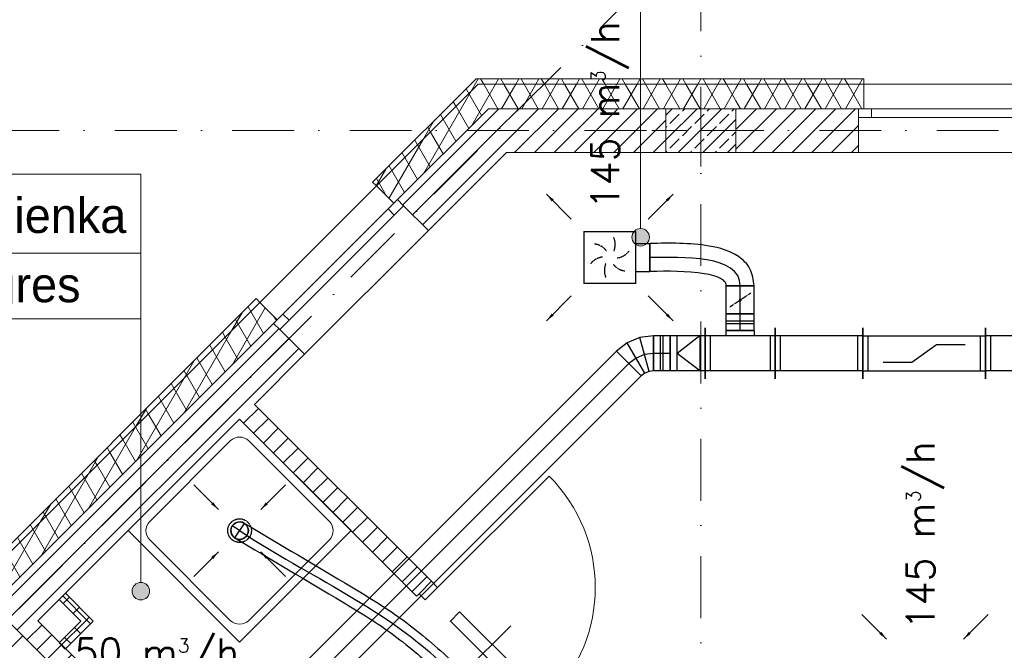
# Model space of a CAD drawing. Header units: millimetres. Extents: x -4612887 to -4536833, y -5457376 to -5415716.
# Tile 120 of 144: x -4590965 to -4585343, y -5423883 to -5420280. Entities that reach past the tile are written whole.
import ezdxf

# ---------------------------------------------------------------- set-up
doc = ezdxf.new("R2010")
doc.units = ezdxf.units.MM
doc.header["$MEASUREMENT"] = 0
doc.linetypes.add('DASHED', pattern=[0.75, 0.5, -0.25])
doc.linetypes.add('Kropki i Kreski', pattern=[670.277762, 352.777767, -176.388884, 0, -141.111112])
doc.layers.get('0').update_dxf_attribs({"color": 8, "lineweight": 18})
for name, color, linetype, lineweight in [('FLUID-N3', 7, 'Continuous', 30), ('FLUID-N3-160-ARRGR', 7, 'Continuous', 25), ('FLUID-W3-160-ARRGR', 7, 'Continuous', 25), ('FLUID-WT2', 7, 'Continuous', 30), ('FLUID-WT2-160-ARRGR', 7, 'Continuous', 25), ('is_wnt_kratki_kontaktowe', 160, 'Continuous', 35), ('Linia', 8, 'Continuous', 18), ('Osie', 8, 'Continuous', 18), ('Slupy', 8, 'Continuous', 18), ('Strefy', 8, 'Continuous', 18), ('TECHNOLOGIA', 8, 'Continuous', 18), ('Ściany', 8, 'Continuous', 18), ('Ściany obudowa', 8, 'Continuous', 18), ('Ściany wewnętrzne', 7, 'Continuous', 18), ('Ściany zewnętrzne', 255, 'Continuous', 18)]:
    doc.layers.add(name, color=color, linetype=linetype, lineweight=lineweight)
doc.layers.add('FLUID-N3-SYM', color=7, linetype='Continuous')
doc.layers.add('FLUID-WT2-SYM', color=7, linetype='Continuous')
doc.styles.add('FDBES', font='simplex.shx')
doc.styles.add('GENERATED_STYLE_3', font='txt')
doc.linetypes.add('ZIGZAG', pattern='A,0.0001,-0.2,[131,ltypeshp.shx,S=0.2,R=0,X=-0.2,Y=0],-0.4,[131,ltypeshp.shx,S=0.2,R=180,X=0.2,Y=0],-0.2', length=0.8001)
doc.dimstyles.new('FDBES', dxfattribs={"dimscale": 50, "dimtxt": 4, "dimasz": 2.5, "dimexe": 0.8, "dimexo": 2, "dimgap": 1, "dimtad": 1, "dimdsep": 46, "dimtxsty": 'FDBES', "dimcen": 2.5, "dimclrd": 4, "dimclre": 5, "dimadec": 0, "dimazin": 0, "dimtfac": 1, "dimtmove": 0, "dimatfit": 3, "dimfxl": 1, "dimarcsym": 0})
pattern_1 = [(60, (-4559356.9, -5416807.61), (-86.60254, 50), []), (120, (-4559356.9, -5416807.61), (86.60254, 50), [])]
pattern_2 = [(45, (-4559356.9, -5416807.61), (-56.56854, 56.56854), [])]
pattern_3 = [(45, (-4559356.9, -5416807.61), (-56.56854, 56.56854), []), (135, (-4559356.9, -5416807.61), (56.56854, 56.56854), [])]

# ---------------------------------------------------------------- blocks, each defined once
blk = doc.blocks.new('*U723')
at = {"color": 7, "linetype": 'DASHED'}
blk.add_circle((0, 0), 67.5, dxfattribs=at)
at = {"color": 0, "linetype": 'ByBlock', "lineweight": -2}
blk.add_circle((0, 0), 50, dxfattribs=at)
blk = doc.blocks.new('*U213')
at = {"color": 0, "linetype": 'ByBlock', "lineweight": -2}
for p, q in [((-149, -149), (-149, 149)), ((149, 149), (-149, 149)), ((149, 149), (149, -149)), ((-149, -149), (149, -149)), ((-80, -149), (-80, -229)), ((80, -149), (80, -229))]:
    blk.add_line(p, q, dxfattribs=at)
at = {"color": 134, "linetype": 'Continuous', "lineweight": -2}
blk.add_line((80, -229), (-80, -229), dxfattribs=at)
at = {"color": 7, "linetype": 'DASHED'}
for centre, start, end in [((-101.8, 27.3), 8.1986, 51.8014), ((-27.3, 101.8), 308.1986, 351.8014), ((-74.5, -74.5), 68.1986, 111.8014), ((27.3, -101.8), 128.1986, 171.8014), ((101.8, -27.3), 188.1986, 231.8014), ((74.5, 74.5), 248.1986, 291.8014)]:
    blk.add_arc(centre, 105.4, start, end, dxfattribs=at)
blk = doc.blocks.new('*U247')
at = {"color": 134, "linetype": 'Continuous', "lineweight": -2}
for p, q in [((-750, -145), (-750, 145)), ((750, 145), (750, -145))]:
    blk.add_line(p, q, dxfattribs=at)
at = {"color": 0, "linetype": 'ByBlock', "lineweight": -2}
for p, q in [((-750, 100), (750, 100)), ((-750, -100), (750, -100))]:
    blk.add_line(p, q, dxfattribs=at)
at = {"color": 7, "linetype": 'Continuous'}
for p, q in [((-720, -100), (-720, 100)), ((720, 100), (720, -100))]:
    blk.add_line(p, q, dxfattribs=at)
blk = doc.blocks.new('*U248')
at = {"color": 134, "linetype": 'Continuous', "lineweight": -2}
for p, q in [((-250, -145), (-250, 145)), ((250, 145), (250, -145))]:
    blk.add_line(p, q, dxfattribs=at)
at = {"color": 0, "linetype": 'ByBlock', "lineweight": -2}
for p, q in [((-250, 100), (250, 100)), ((-250, -100), (250, -100))]:
    blk.add_line(p, q, dxfattribs=at)
at = {"color": 7, "linetype": 'Continuous'}
for p, q in [((-220, -100), (-220, 100)), ((220, 100), (220, -100))]:
    blk.add_line(p, q, dxfattribs=at)
blk = doc.blocks.new('*U249')
at = {"color": 134, "linetype": 'Continuous', "lineweight": -2}
for p, q in [((-350, -145), (-350, 145)), ((350, 145), (350, -145))]:
    blk.add_line(p, q, dxfattribs=at)
at = {"color": 0, "linetype": 'ByBlock', "lineweight": -2}
for p, q in [((-350, 100), (350, 100)), ((-350, -100), (350, -100))]:
    blk.add_line(p, q, dxfattribs=at)
at = {"color": 7, "linetype": 'Continuous'}
for p, q in [((-320, -100), (-320, 100)), ((320, 100), (320, -100)), ((-70, -50), (70, 50)), ((70, 50), (233.3, 50)), ((-233.3, -50), (-70, -50))]:
    blk.add_line(p, q, dxfattribs=at)
blk = doc.blocks.new('*U250')
at = {"color": 134, "linetype": 'Continuous', "lineweight": -2}
for p, q in [((-200, -145), (-200, 145)), ((200, 145), (200, -145)), ((80, -130), (-80, -130))]:
    blk.add_line(p, q, dxfattribs=at)
at = {"color": 0, "linetype": 'ByBlock', "lineweight": -2}
for p, q in [((-200, 100), (200, 100)), ((-200, -100), (200, -100)), ((-80, -130), (-80, -100)), ((80, -100), (80, -130))]:
    blk.add_line(p, q, dxfattribs=at)
at = {"color": 7, "linetype": 'Continuous'}
for p, q in [((-170, -100), (-170, 100)), ((170, 100), (170, -100))]:
    blk.add_line(p, q, dxfattribs=at)
blk = doc.blocks.new('*U251')
at = {"color": 134, "linetype": 'Continuous', "lineweight": -2}
for p, q in [((-80, -80), (-80, 80)), ((80, 80), (80, -80))]:
    blk.add_line(p, q, dxfattribs=at)
at = {"color": 0, "linetype": 'ByBlock', "lineweight": -2}
for p, q in [((-80, 80), (80, 80)), ((-80, -80), (80, -80))]:
    blk.add_line(p, q, dxfattribs=at)
at = {"color": 7, "linetype": 'DASHED'}
blk.add_line((-40, 60), (40, -60), dxfattribs=at)
at = {"color": 7, "linetype": 'Continuous'}
blk.add_lwpolyline([(-4, 0, 8, 8, 1), (4, 0, 8, 8, 1)], format="xyseb", close=True, dxfattribs=at)
at = {"layer": 'FLUID-N3-SYM', "color": 7, "linetype": 'Continuous'}
blk.add_line((-80, 0), (80, 0), dxfattribs=at)
blk = doc.blocks.new('*U252')
at = {"color": 134, "linetype": 'Continuous', "lineweight": -2}
for p, q in [((-47.5, -80), (-47.5, 80)), ((47.5, 80), (47.5, -80))]:
    blk.add_line(p, q, dxfattribs=at)
at = {"color": 0, "linetype": 'ByBlock', "lineweight": -2}
for p, q in [((-47.5, 80), (47.5, 80)), ((-47.5, -80), (47.5, -80))]:
    blk.add_line(p, q, dxfattribs=at)
at = {"color": 7, "linetype": 'Continuous'}
for p, q in [((-7.5, 80), (-7.5, -80)), ((7.5, 80), (7.5, -80))]:
    blk.add_line(p, q, dxfattribs=at)
at = {"layer": 'FLUID-N3-SYM', "color": 7, "linetype": 'Continuous'}
blk.add_line((-47.5, 0), (47.5, 0), dxfattribs=at)
blk = doc.blocks.new('*U253')
at = {"color": 134, "linetype": 'Continuous', "lineweight": -2}
for p, q in [((0, -80), (0, 80)), ((596, -162.5), (436, -162.5))]:
    blk.add_line(p, q, dxfattribs=at)
at = {"color": 134, "linetype": 'ZIGZAG', "lineweight": -2, "ltscale": 50}
for points in [[(596, -162.5), (570.8, -64.2), (506.2, 4.8), (339, 65.2), (0, 80)], [(436, -162.5), (431.7, -143.3), (415.2, -126.9), (312.2, -92.5), (0, -80)]]:
    blk.add_spline(points, degree=3, dxfattribs=at)
at = {"layer": 'FLUID-N3-SYM', "color": 7, "linetype": 'Continuous', "start_tangent": (0, 1), "end_tangent": (-1, 0)}
blk.add_spline([(516, -162.5), (0, 0)], degree=3, dxfattribs=at)
blk = doc.blocks.new('*U254')
at = {"color": 134, "linetype": 'Continuous', "lineweight": -2}
for p, q in [((-100, -145), (-100, 145)), ((100, 100), (100, -100))]:
    blk.add_line(p, q, dxfattribs=at)
at = {"color": 0, "linetype": 'ByBlock', "lineweight": -2}
for p, q in [((-100, 100), (-70, 100)), ((-70, 100), (60, 100)), ((60, 100), (100, 100)), ((-100, -100), (-70, -100)), ((-70, -100), (60, -100)), ((60, -100), (100, -100))]:
    blk.add_line(p, q, dxfattribs=at)
at = {"color": 7, "linetype": 'Continuous'}
for p, q in [((-70, -100), (-70, 100)), ((-70, 100), (60, 0)), ((60, 100), (60, -100)), ((-70, -100), (60, 0))]:
    blk.add_line(p, q, dxfattribs=at)
blk = doc.blocks.new('*U255')
at = {"color": 134, "linetype": 'Continuous', "lineweight": -2}
for p, q in [((-114.6, -35.4), (26.8, 106.1)), ((114.6, -106.1), (-85.4, -106.1))]:
    blk.add_line(p, q, dxfattribs=at)
at = {"color": 0, "linetype": 'ByBlock', "lineweight": -2}
for p, q in [((74.5, 43.9), (26.8, 106.1)), ((104.4, -28.4), (74.5, 43.9)), ((-98.8, -56.1), (-114.6, -35.4)), ((-88.8, -80.2), (-98.8, -56.1)), ((114.6, -106.1), (104.4, -28.4)), ((-85.4, -106.1), (-88.8, -80.2))]:
    blk.add_line(p, q, dxfattribs=at)
at = {"color": 7, "linetype": 'Continuous'}
for p, q in [((-98.8, -56.1), (74.5, 43.9)), ((-88.8, -80.2), (104.4, -28.4))]:
    blk.add_line(p, q, dxfattribs=at)
at = {"layer": 'FLUID-N3-SYM', "color": 7, "linetype": 'Continuous'}
for p, q in [((-12.2, -6.1), (-43.9, 35.4)), ((7.8, -54.3), (-12.2, -6.1)), ((14.6, -106.1), (7.8, -54.3))]:
    blk.add_line(p, q, dxfattribs=at)
blk = doc.blocks.new('*U256')
at = {"color": 134, "linetype": 'Continuous', "lineweight": -2}
for p, q in [((-47.5, -100), (-47.5, 100)), ((47.5, 100), (47.5, -100))]:
    blk.add_line(p, q, dxfattribs=at)
at = {"color": 0, "linetype": 'ByBlock', "lineweight": -2}
for p, q in [((-47.5, 100), (47.5, 100)), ((-47.5, -100), (47.5, -100))]:
    blk.add_line(p, q, dxfattribs=at)
at = {"color": 7, "linetype": 'Continuous'}
for p, q in [((-7.5, 100), (-7.5, -100)), ((7.5, 100), (7.5, -100))]:
    blk.add_line(p, q, dxfattribs=at)
at = {"layer": 'FLUID-N3-SYM', "color": 7, "linetype": 'Continuous'}
blk.add_line((-47.5, 0), (47.5, 0), dxfattribs=at)
blk = doc.blocks.new('*U257')
at = {"color": 134, "linetype": 'Continuous', "lineweight": -2}
for p, q in [((-1800, -100), (-1800, 100)), ((1800, 100), (1800, -100))]:
    blk.add_line(p, q, dxfattribs=at)
at = {"color": 0, "linetype": 'ByBlock', "lineweight": -2}
for p, q in [((-1800, 100), (1800, 100)), ((-1800, -100), (1800, -100))]:
    blk.add_line(p, q, dxfattribs=at)
at = {"layer": 'FLUID-N3-SYM', "color": 7, "linetype": 'Continuous'}
blk.add_line((-1800, 0), (1800, 0), dxfattribs=at)
blk = doc.blocks.new('*U744')
at = {"color": 202, "linetype": 'Continuous', "lineweight": -2}
blk.add_line((35.4, 35.4), (-35.4, -35.4), dxfattribs=at)
at = {"color": 0, "lineweight": -2}
blk.add_arc((-1180.5, 783), 50, 56.4459, 236.4459, dxfattribs=at)
at = {"color": 7, "linetype": 'DASHED', "lineweight": -2}
blk.add_arc((-1180.5, 783), 50, 236.4459, 56.4459, dxfattribs=at)
at = {"color": 202, "linetype": 'ZIGZAG', "lineweight": -2, "ltscale": 50}
for points in [[(-1152.9, 824.6), (-542.3, 461.8), (-240.8, 267.1), (35.4, 35.4)], [(-1208.1, 741.3), (-593.4, 375.8), (-299.1, 185.9), (-35.4, -35.4)]]:
    blk.add_spline(points, degree=3, dxfattribs=at)
at = {"layer": 'FLUID-WT2-SYM', "color": 7, "linetype": 'Continuous'}
for p, q in [((-1180.5, 783), (-1222.2, 810.6)), ((-1208.1, 741.3), (-1152.9, 824.6))]:
    blk.add_line(p, q, dxfattribs=at)
at = {"layer": 'FLUID-WT2-SYM', "color": 7, "linetype": 'Continuous', "start_tangent": (0.833364, -0.552724), "end_tangent": (0.707107, -0.707107)}
blk.add_spline([(-1180.5, 783), (0, 0)], degree=3, dxfattribs=at)
blk = doc.blocks.new('Linia_6', base_point=(-4590273, -5421990.4))
at = {"layer": 'Linia', "linetype": 'Continuous'}
blk.add_hatch(color=256, dxfattribs=at).paths.add_polyline_path([(-4590223, -5423545.6), (-4590226.8, -5423526.4), (-4590237.6, -5423510.2), (-4590253.8, -5423499.4), (-4590273, -5423495.6), (-4590292.1, -5423499.4), (-4590308.3, -5423510.2), (-4590319.2, -5423526.4), (-4590323, -5423545.6), (-4590319.2, -5423564.7), (-4590308.3, -5423580.9), (-4590292.1, -5423591.8), (-4590273, -5423595.6), (-4590253.8, -5423591.8), (-4590237.6, -5423580.9), (-4590226.8, -5423564.7)])
blk.add_line((-4590273, -5421990.4), (-4590273, -5423495.6), dxfattribs=at)
blk.add_circle((-4590273, -5423545.6), 50, dxfattribs=at)
blk = doc.blocks.new('Linia_19', base_point=(-4587419.5, -5418892.4))
at = {"layer": 'Linia', "linetype": 'Continuous'}
blk.add_hatch(color=256, dxfattribs=at).paths.add_polyline_path([(-4587369.5, -5421523.4), (-4587373.3, -5421504.2), (-4587384.1, -5421488), (-4587400.3, -5421477.2), (-4587419.5, -5421473.4), (-4587438.6, -5421477.2), (-4587454.8, -5421488), (-4587465.7, -5421504.2), (-4587469.5, -5421523.4), (-4587465.7, -5421542.5), (-4587454.8, -5421558.7), (-4587438.6, -5421569.6), (-4587419.5, -5421573.4), (-4587400.3, -5421569.6), (-4587384.1, -5421558.7), (-4587373.3, -5421542.5)])
blk.add_line((-4587419.5, -5418892.4), (-4587419.5, -5421473.4), dxfattribs=at)
blk.add_circle((-4587419.5, -5421523.4), 50, dxfattribs=at)
blk = doc.blocks.new('6')
at = {"layer": 'is_wnt_kratki_kontaktowe'}
for p, q in [((-12.52, 6), (-24.52, 0)), ((-12.52, 6), (-12.52, -6)), ((12.52, 0), (-12.52, 0)), ((-24.52, 0), (-12.52, -6))]:
    blk.add_line(p, q, dxfattribs=at)
blk.add_lwpolyline([(2.5, 17.5), (2.5, -17.5), (-2.5, -17.5), (-2.5, 17.5)], close=True, dxfattribs=at)

msp = doc.modelspace()

# ---------------------------------------------------------------- hatches: boundary and pattern name
at = {"layer": 'Slupy', "linetype": 'Continuous'}
h = msp.add_hatch(dxfattribs=at)
h.set_pattern_fill('BETON_ZBROJONY', color=8, style=0, pattern_type=2)
h.set_pattern_definition([(45, (-4559356.9, -5416807.61), (-70.71068, 70.71068), []), (45, (-4559392.25, -5416772.26), (-70.71068, 70.71068), [75, -25])])
h.paths.add_polyline_path([(-4587275.7, -5421039.1), (-4586875.7, -5421039.1), (-4586875.7, -5420789.1), (-4587275.7, -5420789.1)])
at = {"layer": 'Ściany', "linetype": 'Continuous'}
h = msp.add_hatch(dxfattribs=at)
h.set_pattern_fill('IZOLACJA_MIĘKKA', color=8, style=0, pattern_type=2)
h.set_pattern_definition(pattern_1)
h.paths.add_polyline_path([(-4588359.4, -5420619.1), (-4588949.7, -5421209.4), (-4588928.5, -5421230.6), (-4588347, -5420649.1)])
h = msp.add_hatch(dxfattribs=at)
h.set_pattern_fill('IZOLACJA_MIĘKKA', color=8, style=0, pattern_type=2)
h.set_pattern_definition(pattern_1)
h.paths.add_polyline_path([(-4588347, -5420649.1), (-4586145.7, -5420649.1), (-4586145.7, -5420619.1), (-4588359.4, -5420619.1)])
h = msp.add_hatch(dxfattribs=at)
h.set_pattern_fill('IZOLACJA_MIĘKKA', color=8, style=0, pattern_type=2)
h.set_pattern_definition(pattern_1)
h.paths.add_polyline_path([(-4589614.4, -5421874.1), (-4591264.9, -5423524.6), (-4591243.7, -5423545.8), (-4589593.2, -5421895.3)])
at = {"layer": 'Ściany obudowa', "linetype": 'Continuous'}
h = msp.add_hatch(dxfattribs=at)
h.set_pattern_fill('BLOCZKI_BETONOWE', color=8, style=0, pattern_type=2)
h.set_pattern_definition(pattern_3)
h.paths.add_polyline_path([(-4590544.8, -5423716.4), (-4590703.7, -5423557.4), (-4590739.1, -5423592.8), (-4590615.5, -5423716.4)])
h = msp.add_hatch(dxfattribs=at)
h.set_pattern_fill('BLOCZKI_BETONOWE', color=8, style=0, pattern_type=2)
h.set_pattern_definition(pattern_3)
h.paths.add_polyline_path([(-4590704.8, -5423876.5), (-4590544.8, -5423716.4), (-4590615.5, -5423716.4), (-4590740.2, -5423841.1)])
at = {"layer": 'Ściany wewnętrzne', "linetype": 'Continuous'}
h = msp.add_hatch(dxfattribs=at)
h.set_pattern_fill('BLOCZKI_CERAMICZNE', color=8, style=0, pattern_type=2)
h.set_pattern_definition(pattern_2)
h.paths.add_polyline_path([(-4589709.5, -5422563.1), (-4588698.8, -5423573.8), (-4588684.7, -5423559.7), (-4588614, -5423489), (-4589624.6, -5422478.3)])
h = msp.add_hatch(dxfattribs=at)
h.set_pattern_fill('BLOCZKI_CERAMICZNE', color=8, style=0, pattern_type=2)
h.set_pattern_definition(pattern_2)
h.paths.add_polyline_path([(-4590946.7, -5423800.4), (-4585897.8, -5428849.3), (-4585812.9, -5428764.5), (-4590861.9, -5423715.6)])
at = {"layer": 'Ściany zewnętrzne', "linetype": 'Continuous'}
h = msp.add_hatch(dxfattribs=at)
h.set_pattern_fill('IZOLACJA_MIĘKKA', color=8, style=0, pattern_type=2)
h.set_pattern_definition(pattern_1)
h.paths.add_polyline_path([(-4588347, -5420649.1), (-4588928.5, -5421230.6), (-4588829.5, -5421329.6), (-4588808.3, -5421308.4), (-4588289, -5420789.1)])
h = msp.add_hatch(dxfattribs=at)
h.set_pattern_fill('IZOLACJA_MIĘKKA', color=8, style=0, pattern_type=2)
h.set_pattern_definition(pattern_1)
h.paths.add_polyline_path([(-4587275.7, -5420649.1), (-4588347, -5420649.1), (-4588289, -5420789.1), (-4587275.7, -5420789.1)])
h = msp.add_hatch(dxfattribs=at)
h.set_pattern_fill('IZOLACJA_MIĘKKA', color=8, style=0, pattern_type=2)
h.set_pattern_definition(pattern_1)
h.paths.add_polyline_path([(-4586875.7, -5420649.1), (-4587275.7, -5420649.1), (-4587275.7, -5420789.1), (-4586875.7, -5420789.1)])
h = msp.add_hatch(dxfattribs=at)
h.set_pattern_fill('IZOLACJA_MIĘKKA', color=8, style=0, pattern_type=2)
h.set_pattern_definition(pattern_1)
h.paths.add_polyline_path([(-4586875.7, -5420789.1), (-4586175.7, -5420789.1), (-4586145.7, -5420789.1), (-4586145.7, -5420649.1), (-4586875.7, -5420649.1)])
h = msp.add_hatch(dxfattribs=at)
h.set_pattern_fill('BLOCZKI_CERAMICZNE', color=8, style=0, pattern_type=2)
h.set_pattern_definition(pattern_2)
h.paths.add_polyline_path([(-4588808.3, -5421308.4), (-4588772.9, -5421343.7), (-4588631.5, -5421485.2), (-4588185.4, -5421039.1), (-4588289, -5420789.1)])
h = msp.add_hatch(dxfattribs=at)
h.set_pattern_fill('BLOCZKI_CERAMICZNE', color=8, style=0, pattern_type=2)
h.set_pattern_definition(pattern_2)
h.paths.add_polyline_path([(-4588185.4, -5421039.1), (-4587275.7, -5421039.1), (-4587275.7, -5420789.1), (-4588289, -5420789.1)])
h = msp.add_hatch(dxfattribs=at)
h.set_pattern_fill('BLOCZKI_CERAMICZNE', color=8, style=0, pattern_type=2)
h.set_pattern_definition(pattern_2)
h.paths.add_polyline_path([(-4586875.7, -5421039.1), (-4586175.7, -5421039.1), (-4586175.7, -5420839.1), (-4586175.7, -5420789.1), (-4586875.7, -5420789.1)])
h = msp.add_hatch(dxfattribs=at)
h.set_pattern_fill('IZOLACJA_MIĘKKA', color=8, style=0, pattern_type=2)
h.set_pattern_definition(pattern_1)
h.paths.add_polyline_path([(-4591243.7, -5423545.8), (-4591144.7, -5423644.8), (-4591123.5, -5423623.6), (-4589515.4, -5422015.5), (-4589494.2, -5421994.3), (-4589593.2, -5421895.3)])
h = msp.add_hatch(dxfattribs=at)
h.set_pattern_fill('BLOCZKI_CERAMICZNE', color=8, style=0, pattern_type=2)
h.set_pattern_definition(pattern_2)
h.paths.add_polyline_path([(-4589515.4, -5422015.5), (-4591123.5, -5423623.6), (-4591088.2, -5423659), (-4590946.7, -5423800.4), (-4589338.6, -5422192.3), (-4589480, -5422050.8)])

# ---------------------------------------------------------------- linework, layer by layer
at = {"layer": 'Osie', "color": 8, "linetype": 'Kropki i Kreski'}
for p, q in [((-4587075.7, -5455206.5), (-4587075.7, -5416506)), ((-4606612.7, -5439289.6), (-4584413.8, -5417090.7)), ((-4551857, -5420914.1), (-4607179.5, -5420914.1))]:
    msp.add_line(p, q, dxfattribs=at)
at = {"layer": 'Slupy', "color": 8, "linetype": 'Continuous'}
for p, q in [((-4587075.7, -5420834.1), (-4587075.7, -5420709.1)), ((-4587155.7, -5420914.1), (-4587355.7, -5420914.1)), ((-4586995.7, -5420914.1), (-4586795.7, -5420914.1)), ((-4587075.7, -5420994.1), (-4587075.7, -5421119.1))]:
    msp.add_line(p, q, dxfattribs=at)
at = {"layer": 'Slupy', "color": 8, "linetype": 'Continuous', "flags": 128}
msp.add_lwpolyline([(-4587275.7, -5421039.1), (-4586875.7, -5421039.1), (-4586875.7, -5420789.1), (-4587275.7, -5420789.1)], close=True, dxfattribs=at)
at = {"layer": 'Slupy', "color": 8, "linetype": 'Continuous'}
msp.add_point((-4587075.7, -5420914.1), dxfattribs=at)
at = {"layer": 'Strefy', "color": 8, "linetype": 'Continuous'}
for p, q in [((-4592360.1, -5421162.2), (-4590273, -5421162.2)), ((-4590273, -5421162.2), (-4590273, -5421990.4)), ((-4592360.1, -5421613.9), (-4590273, -5421613.9)), ((-4590273, -5421990.4), (-4592360.1, -5421990.4))]:
    msp.add_line(p, q, dxfattribs=at)
at = {"layer": 'TECHNOLOGIA', "color": 8, "linetype": 'Continuous'}
for p, q in [((-4589709.5, -5422563.1), (-4590345.9, -5423199.5)), ((-4589073.1, -5423199.5), (-4589709.5, -5422563.1)), ((-4589762.5, -5422686.9), (-4590222.1, -5423146.5)), ((-4589196.8, -5423146.5), (-4589656.5, -5422686.9)), ((-4590345.9, -5423199.5), (-4589709.5, -5423835.9)), ((-4589709.5, -5423835.9), (-4589073.1, -5423199.5)), ((-4590222.1, -5423252.6), (-4589762.5, -5423712.2)), ((-4589656.5, -5423712.2), (-4589196.8, -5423252.6))]:
    msp.add_line(p, q, dxfattribs=at)
for centre, start, end in [((-4589709.5, -5422739.9), 45, 135), ((-4590169.1, -5423199.5), 135, 225), ((-4589249.9, -5423199.5), 315, 45), ((-4589709.5, -5423659.2), 225, 315)]:
    msp.add_arc(centre, 75, start, end, dxfattribs=at)
at = {"layer": 'Ściany', "color": 8, "linetype": 'Continuous', "flags": 128}
for points in [[(-4588359.4, -5420619.1), (-4588949.7, -5421209.4)], [(-4586145.7, -5420619.1), (-4588359.4, -5420619.1)], [(-4586145.7, -5420649.1), (-4586145.7, -5420619.1)], [(-4588928.5, -5421230.6), (-4588347, -5420649.1)], [(-4588347, -5420649.1), (-4586145.7, -5420649.1)], [(-4588949.7, -5421209.4), (-4588928.5, -5421230.6)], [(-4589614.4, -5421874.1), (-4591264.9, -5423524.6)], [(-4591243.7, -5423545.8), (-4589593.2, -5421895.3)], [(-4589593.2, -5421895.3), (-4589614.4, -5421874.1)]]:
    msp.add_lwpolyline(points, dxfattribs=at)
at = {"layer": 'Ściany obudowa', "color": 8, "linetype": 'Continuous', "flags": 128}
for points in [[(-4590703.7, -5423557.4), (-4590739.1, -5423592.8)], [(-4590739.1, -5423592.8), (-4590615.5, -5423716.4)], [(-4590544.8, -5423716.4), (-4590703.7, -5423557.4)], [(-4590615.5, -5423716.4), (-4590740.2, -5423841.1)], [(-4590704.8, -5423876.5), (-4590544.8, -5423716.4)], [(-4590740.2, -5423841.1), (-4590704.8, -5423876.5)]]:
    msp.add_lwpolyline(points, dxfattribs=at)
at = {"layer": 'Ściany wewnętrzne', "color": 8, "linetype": 'Continuous'}
for p, q in [((-4588578.6, -5423524.3), (-4587942.2, -5422887.9)), ((-4588614, -5423489), (-4588684.7, -5423559.7)), ((-4588684.7, -5423559.7), (-4588614, -5423489)), ((-4588614, -5423489), (-4588684.7, -5423559.7)), ((-4588578.6, -5423524.3), (-4588649.3, -5423595)), ((-4588614, -5423489), (-4588578.6, -5423524.3)), ((-4588684.7, -5423559.7), (-4588698.8, -5423573.8)), ((-4588649.3, -5423595), (-4588684.7, -5423559.7))]:
    msp.add_line(p, q, dxfattribs=at)
at = {"layer": 'Ściany wewnętrzne', "color": 8, "linetype": 'Continuous', "flags": 128}
for points in [[(-4588614, -5423489), (-4589624.6, -5422478.3)], [(-4589709.5, -5422563.1), (-4588698.8, -5423573.8)], [(-4588362.9, -5426214.6), (-4590861.9, -5423715.6)], [(-4590946.7, -5423800.4), (-4585897.8, -5428849.3)]]:
    msp.add_lwpolyline(points, dxfattribs=at)
at = {"layer": 'Ściany wewnętrzne', "color": 8, "linetype": 'Continuous'}
msp.add_arc((-4588578.6, -5423524.3), 900, 315, 45, dxfattribs=at)
at = {"layer": 'Ściany zewnętrzne', "color": 8, "linetype": 'Continuous'}
for p, q in [((-4586145.7, -5420649.1), (-4586145.7, -5420789.1)), ((-4585005.7, -5420649.1), (-4586145.7, -5420649.1)), ((-4588289, -5420789.1), (-4588808.3, -5421308.4)), ((-4587275.7, -5420789.1), (-4588289, -5420789.1)), ((-4587275.7, -5420789.1), (-4586875.7, -5420789.1)), ((-4586175.7, -5420789.1), (-4586875.7, -5420789.1)), ((-4586145.7, -5420789.1), (-4586175.7, -5420789.1)), ((-4586175.7, -5420789.1), (-4586175.7, -5420839.1)), ((-4586175.7, -5420789.1), (-4586100.7, -5420789.1)), ((-4586175.7, -5420789.1), (-4586175.7, -5420839.1)), ((-4586145.7, -5420789.1), (-4586175.7, -5420789.1)), ((-4586100.7, -5420789.1), (-4586100.7, -5420839.1)), ((-4586100.7, -5420789.1), (-4585050.7, -5420789.1)), ((-4586175.7, -5420839.1), (-4586175.7, -5421039.1)), ((-4586100.7, -5420839.1), (-4586175.7, -5420839.1)), ((-4585050.7, -5420839.1), (-4586100.7, -5420839.1)), ((-4584975.7, -5421039.1), (-4586175.7, -5421039.1)), ((-4589593.2, -5421895.3), (-4588928.5, -5421230.6)), ((-4588928.5, -5421230.6), (-4588829.5, -5421329.6)), ((-4588808.3, -5421308.4), (-4588861.3, -5421361.4)), ((-4588829.5, -5421329.6), (-4588808.3, -5421308.4)), ((-4588829.5, -5421329.6), (-4588808.3, -5421308.4)), ((-4588826, -5421396.8), (-4588772.9, -5421343.7)), ((-4588808.3, -5421308.4), (-4588772.9, -5421343.7)), ((-4588808.3, -5421308.4), (-4588772.9, -5421343.7)), ((-4588772.9, -5421343.7), (-4588631.5, -5421485.2)), ((-4588861.3, -5421361.4), (-4589462.3, -5421962.5)), ((-4589427, -5421997.8), (-4588826, -5421396.8)), ((-4588861.3, -5421361.4), (-4588826, -5421396.8)), ((-4589338.6, -5422192.3), (-4588631.5, -5421485.2)), ((-4589593.2, -5421895.3), (-4589494.2, -5421994.3)), ((-4589462.3, -5421962.5), (-4589515.4, -5422015.5)), ((-4589427, -5421997.8), (-4589462.3, -5421962.5)), ((-4589515.4, -5422015.5), (-4591123.5, -5423623.6)), ((-4589494.2, -5421994.3), (-4589515.4, -5422015.5)), ((-4589494.2, -5421994.3), (-4589515.4, -5422015.5)), ((-4589515.4, -5422015.5), (-4589480, -5422050.8)), ((-4589515.4, -5422015.5), (-4589480, -5422050.8)), ((-4589480, -5422050.8), (-4589427, -5421997.8)), ((-4589480, -5422050.8), (-4589338.6, -5422192.3)), ((-4591088.2, -5423659), (-4590946.7, -5423800.4)), ((-4590946.7, -5423800.4), (-4592007.4, -5424861.1))]:
    msp.add_line(p, q, dxfattribs=at)
at = {"layer": 'Ściany zewnętrzne', "color": 8, "linetype": 'Continuous', "flags": 128}
for points in [[(-4588347, -5420649.1), (-4588928.5, -5421230.6)], [(-4586145.7, -5420649.1), (-4588347, -5420649.1)], [(-4588631.5, -5421485.2), (-4588185.4, -5421039.1)], [(-4588185.4, -5421039.1), (-4586175.7, -5421039.1)], [(-4589593.2, -5421895.3), (-4591243.7, -5423545.8)], [(-4589624.6, -5422478.3), (-4589338.6, -5422192.3)], [(-4590861.9, -5423715.6), (-4589709.5, -5422563.1)]]:
    msp.add_lwpolyline(points, dxfattribs=at)

# ---------------------------------------------------------------- block references
at = {"layer": 'FLUID-N3', "color": 134, "linetype": 'Continuous'}
for name, p, rotation in [('*U213', (-4587595.7, -5421639.1), 90), ('*U251', (-4586850.7, -5421881.6), 90), ('*U252', (-4586850.7, -5422009.1), 90), ('*U254', (-4587150.7, -5422186.6), 180), ('*U250', (-4586850.7, -5422186.6), 180), ('*U248', (-4586400.7, -5422186.6), 180), ('*U247', (-4584700.7, -5422186.6), 180), ('*U255', (-4587451.8, -5422201.2), 90), ('*U256', (-4587298.2, -5422186.6), 180), ('*U257', (-4588759.9, -5423518), 225)]:
    msp.add_blockref(name, p, dxfattribs=dict(at, rotation=rotation))
for name, p in [('*U253', (-4587366.7, -5421639.1)), ('*U249', (-4585800.7, -5422186.6))]:
    msp.add_blockref(name, p, dxfattribs=at)
at = {"layer": 'FLUID-WT2', "color": 202, "linetype": 'Continuous', "rotation": 180}
msp.add_blockref('*U723', (-4589709.5, -5423199.5), dxfattribs=at)
at = {"layer": 'FLUID-WT2', "color": 202, "linetype": 'Continuous'}
msp.add_blockref('*U744', (-4588529, -5423982.5), dxfattribs=at)
at = {"layer": 'is_wnt_kratki_kontaktowe', "color": 2, "xscale": 14.99999999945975, "yscale": 15, "zscale": 15, "rotation": 44.99999971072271}
msp.add_blockref('6', (-4588293.8, -5423875.9), dxfattribs=at)
at = {"layer": 'Linia', "color": 8, "linetype": 'Continuous'}
for name, p in [('Linia_19', (-4587419.5, -5418892.4)), ('Linia_6', (-4590273, -5421990.4))]:
    msp.add_blockref(name, p, dxfattribs=at)

# ---------------------------------------------------------------- texts
at = {"layer": 'FLUID-N3-160-ARRGR', "color": 60, "insert": (-4587595.7, -5420826.3), "char_height": 160, "attachment_point": 5, "rotation": 90, "style": 'FDBES'}
msp.add_mtext('145 m{\\A2;\\H0.5x;3}/h\\P', dxfattribs=at)
at = {"layer": 'FLUID-W3-160-ARRGR', "color": 60, "insert": (-4585795.7, -5423226.3), "char_height": 160, "attachment_point": 5, "rotation": 90, "style": 'FDBES'}
msp.add_mtext('145 m{\\A2;\\H0.5x;3}/h\\P', dxfattribs=at)
at = {"layer": 'FLUID-WT2-160-ARRGR', "color": 60, "insert": (-4590183, -5423922.1), "char_height": 160, "attachment_point": 5, "style": 'FDBES'}
msp.add_mtext('50 m{\\A2;\\H0.5x;3}/h\\P', dxfattribs=at)
at = {"layer": 'Strefy', "color": 8, "linetype": 'Continuous', "char_height": 200, "attachment_point": 4, "style": 'GENERATED_STYLE_3'}
for s, insert in [('{£azienka}', (-4591426.8, -5421400.5)), ('{gres}', (-4591137.8, -5421824.8))]:
    msp.add_mtext(s, dxfattribs=dict(at, insert=insert))

# ---------------------------------------------------------------- leaders
at = {"layer": 'FLUID-N3-160-ARRGR'}
for points in [[(-4587956.8, -5421278), (-4587815.4, -5421419.4)], [(-4587234.6, -5421278), (-4587376, -5421419.4)], [(-4587956.8, -5422000.2), (-4587815.4, -5421858.8)], [(-4587234.6, -5422000.2), (-4587376, -5421858.8)]]:
    msp.add_leader(points, dimstyle='FDBES', override={"dimscale": 20, "dimclrd": 7}, dxfattribs=at)
at = {"layer": 'FLUID-W3-160-ARRGR'}
for points in [[(-4586015.4, -5423819.4), (-4586156.8, -5423678)], [(-4585576, -5423819.4), (-4585434.6, -5423678)]]:
    msp.add_leader(points, dimstyle='FDBES', override={"dimscale": 20, "dimclrd": 7}, dxfattribs=at)
at = {"layer": 'FLUID-WT2-160-ARRGR'}
for points in [[(-4589830.2, -5423078.8), (-4589971.6, -5422937.4)], [(-4589588.8, -5423078.8), (-4589447.4, -5422937.4)], [(-4589830.2, -5423320.3), (-4589971.6, -5423461.7)], [(-4589588.8, -5423320.3), (-4589447.4, -5423461.7)]]:
    msp.add_leader(points, dimstyle='FDBES', override={"dimscale": 20, "dimclrd": 7}, dxfattribs=at)

doc.saveas('drawing.dxf')
